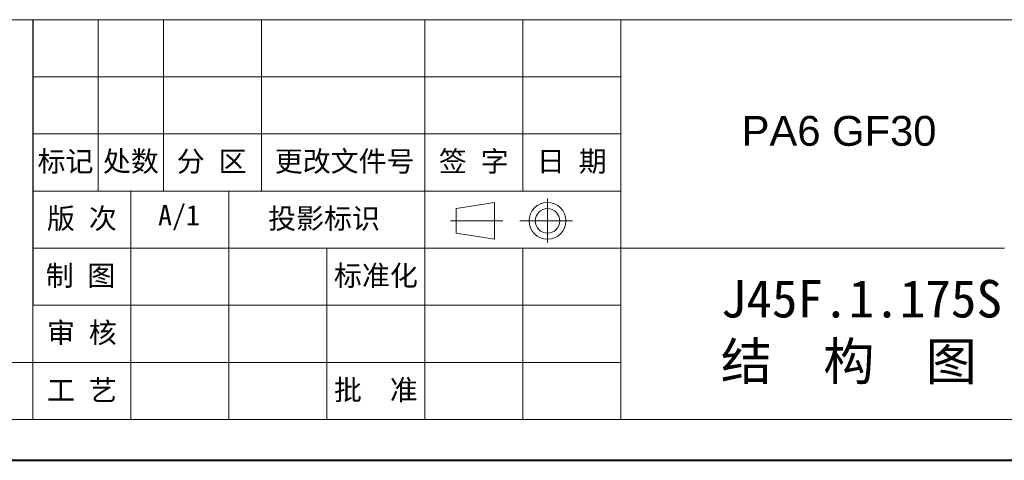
# Model space of a CAD drawing. Header units: millimetres. Extents: x 1995 to 3465, y 709 to 1742.
# Tile 14 of 45: x 2807 to 3226, y 709 to 897. Entities that reach past the tile are written whole.
import ezdxf

# ---------------------------------------------------------------- set-up
doc = ezdxf.new("R2010")
doc.units = ezdxf.units.MM
doc.layers.add('标注线', color=7, linetype='Continuous', lineweight=15)
doc.styles.add('样式 6', font='仿宋_GB2312.ttf')

msp = doc.modelspace()

# ---------------------------------------------------------------- linework, layer by layer
at = {"color": 7, "lineweight": 13}
for p, q in [((2659.51, 896.747), (3438.671, 896.747)), ((2812.602, 726.317), (2812.602, 896.747)), ((2082.188, 726.317), (2812.602, 726.317)), ((2812.602, 726.317), (3438.671, 726.317))]:
    msp.add_line(p, q, dxfattribs=at)
at = {"color": 7}
msp.add_line((2812.602, 896.747), (2812.602, 775.011), dxfattribs=at)
at = {"color": 7, "lineweight": 15}
for p, q in [((2840.427, 896.747), (2840.427, 823.705)), ((2868.252, 896.747), (2868.252, 823.705)), ((2909.99, 896.747), (2909.99, 823.705)), ((2979.553, 896.747), (2979.553, 823.705)), ((3021.291, 896.747), (3021.291, 823.705)), ((3063.029, 896.747), (3063.029, 726.317)), ((2812.602, 872.4), (3063.029, 872.4)), ((2812.602, 848.052), (3063.029, 848.052)), ((2812.602, 823.705), (3063.029, 823.705)), ((2854.34, 823.705), (2854.34, 726.317)), ((2896.078, 823.705), (2896.078, 726.317)), ((2979.553, 823.705), (2979.553, 726.317)), ((2992.908, 816.211), (3009.299, 818.819)), ((3009.299, 803.168), (3009.299, 818.819)), ((3031.823, 801.814), (3031.823, 820.587)), ((2992.908, 816.211), (2992.908, 805.776)), ((3012.77, 810.993), (2990.498, 810.993)), ((3020.024, 810.993), (3042.433, 810.993)), ((2992.908, 805.776), (3009.299, 803.168)), ((2812.602, 799.358), (3226.503, 799.358)), ((2937.816, 799.358), (2937.816, 726.317)), ((3021.291, 799.358), (3021.291, 726.317)), ((2812.602, 775.011), (3063.029, 775.011)), ((2082.188, 750.664), (2812.602, 750.664)), ((2812.602, 750.664), (3063.029, 750.664))]:
    msp.add_line(p, q, dxfattribs=at)
at = {"color": 7, "lineweight": 40}
msp.add_line((1995.234, 708.926), (3456.062, 708.926), dxfattribs=at)
at = {"color": 7, "lineweight": 15}
for radius in [7.826, 5.217]:
    msp.add_circle((3031.823, 810.993), radius, dxfattribs=at)

# ---------------------------------------------------------------- texts
at = {"attachment_point": 1, "style": '样式 6'}
for s, insert, char_height in [('{\\fArial|b0|i0|c0|p32;PA6 GF30\\f楷体_GB2312|b0|i0|c134|p49;  }', (3114.548, 855.715), 12.72137), ('{\\C7;J45F.1.175S\\P}结  构  图', (3105.656, 785.812), 16.00898)]:
    msp.add_mtext(s, dxfattribs=dict(at, insert=insert, char_height=char_height))
at = {"layer": '标注线', "color": 7, "lineweight": 18, "attachment_point": 5, "style": '样式 6'}
for s, insert, char_height, width in [('标记', (2826.514, 835.879), 8.7322, 27.82529), ('处数', (2854.34, 835.879), 8.7322, 27.82529), ('分 区', (2888.748, 835.879), 8.7322, 40.69877), ('更改文件号', (2945.423, 835.879), 8.7322, 72.00922), ('签 字', (3000.422, 835.879), 8.7322, 41.73793), ('日 期', (3042.16, 835.879), 8.7322, 41.73793), ('版 次', (2833.471, 811.532), 8.7322, 41.73793), ('A/1', (2874.847, 812.324), 8.7322, 27.82529), ('投影标识', (2936.64, 811.532), 8.7322, 51.03377), ('标准化', (2958.726, 787.185), 8.7322, 56.44173), ('{\\H0.9943x;制 图}', (2832.9, 787.185), 8.73217, 40.59621), ('审 核', (2833.471, 762.838), 8.7322, 41.73793), ('工 艺', (2833.471, 738.49), 8.7322, 41.73793), ('批  准', (2958.685, 738.49), 8.7322, 41.73793)]:
    msp.add_mtext(s, dxfattribs=dict(at, insert=insert, char_height=char_height, width=width))

doc.saveas('drawing.dxf')
